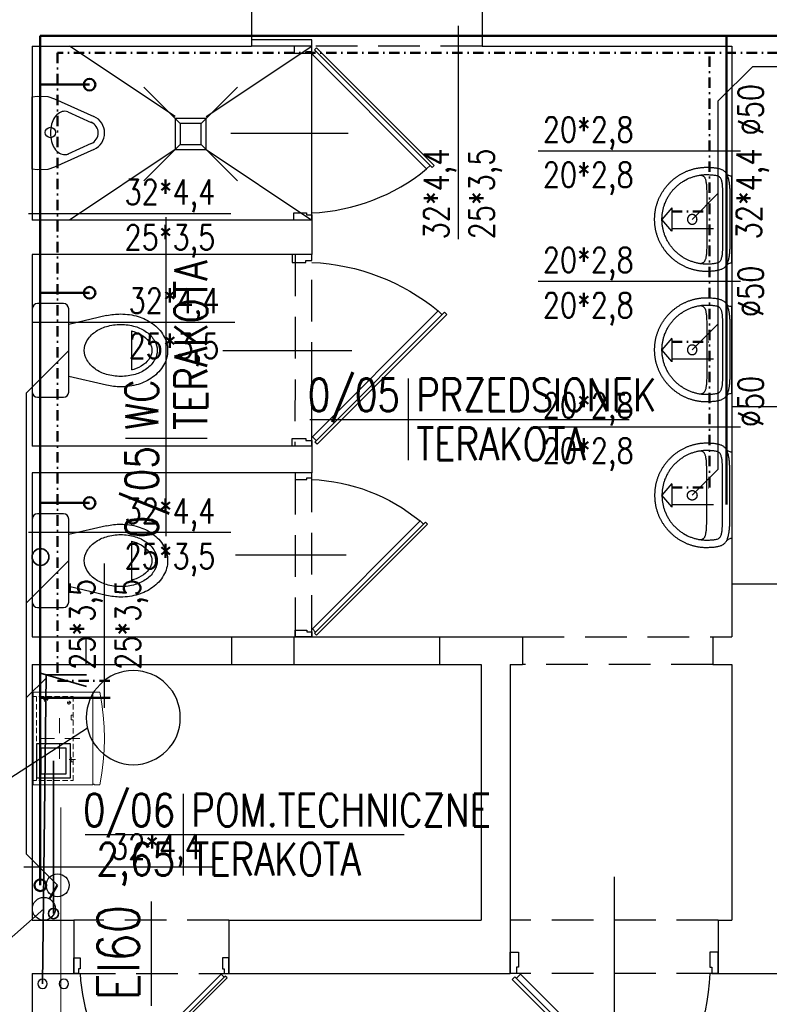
# Model space of a CAD drawing. Header units: millimetres. Extents: x -283 to 124139, y -3891 to 5906.
# Tile 51 of 55: x 736 to 1096, y 2658 to 3131. Entities that reach past the tile are written whole.
import ezdxf
from ezdxf.enums import TextEntityAlignment as Align

# ---------------------------------------------------------------- set-up
doc = ezdxf.new("R2010")
doc.units = ezdxf.units.MM
doc.header["$LTSCALE"] = 20
doc.header["$MEASUREMENT"] = 0
for name, pattern in [('DASHDOT', [1, 0.5, -0.25, 0, -0.25]), ('DASHED', [0.75, 0.5, -0.25]), ('DASHED2', [0.375, 0.25, -0.125]), ('DASHEDX2', [1.5, 1, -0.5])]:
    doc.linetypes.add(name, pattern=pattern)
doc.layers.get('0').update_dxf_attribs({"color": 252, "linetype": 'CONTINUOUS'})
for name, color, linetype in [('1-GAZ', 252, 'CONTINUOUS'), ('1-OPIS-POM', 252, 'CONTINUOUS'), ('1-SCIANA', 252, 'CONTINUOUS'), ('I ks', 252, 'DASHED'), ('I-DRZWI', 252, 'CONTINUOUS'), ('I-MEBLE', 252, 'CONTINUOUS'), ('I-NAD', 252, 'DASHEDX2'), ('I-SCIANA', 252, 'CONTINUOUS'), ('I-WIDOK', 252, 'CONTINUOUS'), ('I-WODA_Z', 252, 'CONTINUOUS'), ('IS CWU', 4, 'DASHDOT'), ('IS kan odp', 36, 'CONTINUOUS'), ('IS kan odp opis', 7, 'CONTINUOUS'), ('IS KAN_S_OPIS', 2, 'CONTINUOUS'), ('IS KAN_SAN_RURY', 1, 'CONTINUOUS'), ('IS opis woda', 7, 'DASHED2'), ('MK_IS W_CWU', 5, 'DASHED')]:
    doc.layers.add(name, color=color, linetype=linetype)
for name, color, linetype, lineweight in [('IS ks pod stropem', 1, 'DASHED', 40), ('IS w', 5, 'CONTINUOUS', 50), ('IS woda w', 5, 'CONTINUOUS', 40)]:
    doc.layers.add(name, color=color, linetype=linetype, lineweight=lineweight)
doc.styles.add('ROMANS', font='romans.shx', dxfattribs={"width": 0.75})
doc.styles.add('TECH', font='simplex.shx')

# ---------------------------------------------------------------- blocks, each defined once
blk = doc.blocks.new('szynka')
at = {"lineweight": 0}
for points in [[(-458.82, 688.31), (-414.38, 688.31)], [(-458.82, 659.71), (-458.82, 688.31)], [(-414.38, 688.31), (-414.38, 659.71), (-458.82, 659.71)], [(-456.8, 686.93), (-456.8, 688.31)], [(-454.26, 686.77), (-456.8, 686.77)], [(-450.5, 686.77), (-452.99, 686.77)], [(-446.69, 686.77), (-449.23, 686.77)], [(-442.93, 686.77), (-445.42, 686.77)], [(-439.11, 686.77), (-441.65, 686.77)], [(-435.35, 686.77), (-437.84, 686.77)], [(-431.54, 686.77), (-434.08, 686.77)], [(-427.72, 686.77), (-430.27, 686.77)], [(-423.96, 686.77), (-426.51, 686.77)], [(-420.15, 686.77), (-422.69, 686.77)], [(-416.39, 686.77), (-418.88, 686.77)], [(-416.39, 686.93), (-416.39, 688.31)], [(-456.8, 683.12), (-456.8, 685.66)], [(-456.8, 679.36), (-456.8, 681.85)], [(-436.57, 678.19), (-436.57, 685.4)], [(-419.04, 682.27), (-416.76, 682.27)], [(-417.4, 683.07), (-417.62, 683.2), (-417.87, 683.23), (-418.24, 683.16), (-418.55, 682.95), (-418.77, 682.65), (-418.88, 682.27)], [(-418.35, 681.42), (-417.87, 681.27), (-417.5, 681.37), (-417.19, 681.59), (-416.99, 681.9), (-416.92, 682.27)], [(-417.87, 681.11), (-417.87, 683.38)], [(-416.39, 683.12), (-416.39, 685.66)], [(-416.39, 679.36), (-416.39, 681.85)], [(-456.8, 675.55), (-456.8, 678.09)], [(-416.39, 675.55), (-416.39, 678.09)], [(-456.8, 671.78), (-456.8, 674.27)], [(-446.32, 675.7), (-439.11, 675.7)], [(-436.57, 665.96), (-436.57, 673.16)], [(-426.82, 675.7), (-434.03, 675.7)], [(-419.04, 671.78), (-419.19, 671.88), (-419.41, 671.89), (-419.69, 671.85), (-419.92, 671.69), (-420.09, 671.45), (-420.15, 671.15)], [(-419.41, 670.25), (-419.41, 672.05)], [(-416.39, 671.78), (-416.39, 674.27)], [(-456.8, 669.14), (-456.8, 670.51)], [(-456.8, 669.14), (-454.26, 669.14)], [(-452.99, 669.14), (-450.5, 669.14)], [(-449.23, 669.14), (-446.69, 669.14)], [(-447.8, 669.14), (-447.8, 670.14), (-445.57, 670.14)], [(-446.69, 668.08), (-446.69, 671.15)], [(-445.57, 669.14), (-443.03, 669.14)], [(-441.76, 669.14), (-439.22, 669.14)], [(-437.95, 669.14), (-435.4, 669.14)], [(-434.13, 669.14), (-431.59, 669.14)], [(-430.32, 669.14), (-427.78, 669.14)], [(-427.62, 669.14), (-427.62, 670.14), (-425.39, 670.14)], [(-426.51, 669.14), (-423.96, 669.14)], [(-425.39, 669.14), (-425.39, 670.14)], [(-422.69, 669.14), (-420.15, 669.14)], [(-420.31, 671.15), (-418.51, 671.15)], [(-419.78, 670.46), (-419.41, 670.35), (-419.1, 670.44), (-418.86, 670.62), (-418.7, 670.86), (-418.67, 671.15)], [(-418.88, 669.14), (-416.39, 669.14)], [(-416.39, 669.14), (-416.39, 670.51)], [(-458.6, 659.71), (-458.6, 659.02), (-458.82, 659.02)], [(-458.82, 656.37), (-458.82, 659.02)], [(-414.38, 659.02), (-414.54, 659.02), (-414.54, 659.71)], [(-414.38, 659.02), (-414.38, 656.37)], [(-458.82, 656.37), (-453.29, 655.41), (-447.73, 654.72), (-442.16, 654.31), (-436.57, 654.17), (-430.99, 654.31), (-425.42, 654.72), (-419.88, 655.41), (-414.38, 656.37)]]:
    blk.add_lwpolyline(points, dxfattribs=at)
blk = doc.blocks.new('wc')
for p, q in [((20, 0), (-20, 0)), ((-22.5, -2.5), (-22.5, -15)), ((22.5, -15), (22.5, -2.5)), ((-20, -17.5), (20, -17.5)), ((-16.71, -35.72), (-12.5, -17.5)), ((16.71, -35.72), (12.5, -17.5)), ((9.4, -47.6), (-9.4, -47.6))]:
    blk.add_line(p, q)
blk.add_lwpolyline([(12.5, -42.5, -0.072039), (11.5, -49.43, -0.083339), (8.84, -54.87, -0.106661), (4.55, -58.78, -0.132138), (0, -60, -0.132138), (-4.55, -58.78, -0.106661), (-8.84, -54.87, -0.083339), (-11.5, -49.43, -0.072039), (-12.5, -42.5, -0.072039), (-11.5, -35.57, -0.083339), (-8.84, -30.13, -0.106661), (-4.55, -26.22, -0.132138), (0, -25, -0.132138), (4.55, -26.22, -0.106661), (8.84, -30.13, -0.083339), (11.5, -35.57, -0.072039)], format="xyb", close=True)
for points in [[(17.5, -42.5, -0.072039), (16.29, -50.85, -0.083339), (12.91, -57.78, -0.106661), (7.06, -63.1, -0.132138), (0, -65, -0.132138), (-7.06, -63.1, -0.106661), (-12.91, -57.78, -0.083339), (-16.29, -50.85, -0.072039), (-17.5, -42.5, -0.05824), (-16.71, -35.72, -0.083339)], [(16.71, -35.72, -0.05824), (17.5, -42.5, -0.072039)], [(9.4, -47.6, -0.013234), (9.1, -48.72, -0.083339), (6.8, -53.42, -0.106661), (3.29, -56.61, -0.132138), (0, -57.5, -0.132138), (-3.29, -56.61, -0.106661), (-6.8, -53.42, -0.083339), (-9.1, -48.72, -0.013234), (-9.4, -47.6, -0.072039)]]:
    blk.add_lwpolyline(points, format="xyb")
for centre, start, end in [((-20, -2.5), 90, 180), ((20, -2.5), 0, 90), ((-20, -15), 180, 270), ((20, -15), 270, 0)]:
    blk.add_arc(centre, 2.5, start, end)
blk = doc.blocks.new('D90')
blk.add_line((32.6, 45), (-28.01, 45))
for points in [[(-9.17, 87.25), (-9.17, 90), (0.01, 90), (0.01, 86.33), (-6.42, 86.33), (-6.42, 87.25)], [(-72.56, 61.83), (-11.68, 0.94), (-10.61, 2.01), (-71.49, 62.91)], [(-9.18, 2.76), (-9.18, 0), (0, 0), (0, 3.67), (-6.43, 3.67), (-6.43, 2.76)]]:
    blk.add_lwpolyline(points, close=True)
blk.add_lwpolyline([(-11.26, 2.66), (-9.48, 4.45), (-68.56, 63.55), (-70.35, 61.76)])
blk.add_arc((-4.56, -14.51), 100.94, 92.6186, 129.3487)
blk = doc.blocks.new('OPIS-POM')
for p, q in [((0, 25), (0, -25)), ((-60, 0), (135, 0))]:
    blk.add_line(p, q)
at = {"style": 'ROMANS', "width": 0.8, "flags": 4}
blk.add_attdef('NR', text='', height=20, dxfattribs=at).set_placement((-5, 5), align=Align.RIGHT)
blk.add_attdef('NAZWA', (5, 5), '', height=20, dxfattribs=at)
blk.add_attdef('POW.', text='', height=20, dxfattribs=at).set_placement((-5, -5), align=Align.TOP_RIGHT)
blk.add_attdef('POSADZKA', text='', height=20, dxfattribs=at).set_placement((5, -5), align=Align.TOP_LEFT)
blk = doc.blocks.new('pisuar')
for p, q in [((-10.74, -0.93), (-7.41, 0.2)), ((-7.41, 0.2), (-2.35, 0.34)), ((-2.35, 0.34), (0, 0)), ((0, 0), (0, -17.37)), ((-29.62, -9.45), (-10.74, -0.93)), ((-28.35, -12.26), (-17.12, -7.19)), ((0, -17.37), (0, -34.73)), ((-17.12, -27.54), (-28.35, -22.47)), ((-10.74, -33.8), (-29.62, -25.28)), ((-7.41, -34.93), (-10.74, -33.8)), ((-2.35, -35.07), (-7.41, -34.93)), ((0, -34.73), (-2.35, -35.07))]:
    blk.add_line(p, q)
for centre, radius, start, end in [((-26.05, -17.37), 8.68, 114.2952, 180), ((-15.63, -11.68), 4.73, 90, 113.6096), ((-15.63, -11.68), 4.73, 58.1465, 90), ((-17.32, -14.4), 7.94, 33.6901, 58.1465), ((-26.05, -17.37), 5.6, 114.2952, 180), ((-20.01, -16.19), 11.17, 15.4371, 33.6901), ((-24.26, -17.37), 15.57, 0, 15.4371), ((-26.05, -17.37), 8.68, 180, 245.7048), ((-26.05, -17.37), 5.6, 180, 245.7048), ((-24.26, -17.37), 15.57, 344.5629, 0), ((-20.01, -18.54), 11.17, 326.3099, 344.5629), ((-15.63, -23.06), 4.73, 251.6064, 270), ((-15.63, -23.06), 4.73, 270, 301.8535), ((-17.32, -20.33), 7.94, 301.8535, 326.3099)]:
    blk.add_arc(centre, radius, start, end)
blk = doc.blocks.new('kratka')
for p, q in [((-15, 0), (-30, 15)), ((0, 0), (15, 15)), ((-30, -30), (-15, -15)), ((15, -30), (0, -15))]:
    blk.add_line(p, q)
blk.add_lwpolyline([(0, 0), (-15, 0), (-15, -15), (0, -15)], close=True)
blk = doc.blocks.new('umywalk50')
for points in [[(11.44, -2.51), (11.12, -2.1), (10.86, -1.74), (10.66, -1.37), (10.52, -0.99), (10.44, -0.54), (10.42, 0), (-10.42, 0), (-31.25, 0), (-31.28, -0.53), (-31.36, -0.98), (-31.5, -1.37), (-31.69, -1.73), (-31.95, -2.1), (-32.28, -2.5)], [(-31.77, -15.02), (-31.73, -14.8), (-31.68, -14.6), (-31.63, -14.4), (-31.56, -14.21), (-31.49, -14.03), (-31.4, -13.86), (-31.29, -13.7), (-31.17, -13.54), (-31.04, -13.4), (-30.89, -13.26), (-30.71, -13.13), (-30.52, -13.01), (-30.31, -12.9), (-30.07, -12.79), (-29.81, -12.69), (-29.52, -12.6), (-29.2, -12.52), (-28.86, -12.44), (-28.48, -12.37), (-28.08, -12.3), (-27.64, -12.25), (-27.16, -12.2), (-26.66, -12.15), (-26.11, -12.11), (-25.53, -12.08), (-24.9, -12.06), (-24.24, -12.04), (-23.54, -12.02), (-22.79, -12.02), (-21.99, -12.01), (-10.47, -12.01), (1.04, -12.02), (1.84, -12.02), (2.59, -12.03), (3.29, -12.04), (3.96, -12.06), (4.58, -12.09), (5.16, -12.12), (5.71, -12.16), (6.22, -12.2), (6.69, -12.25), (7.13, -12.31), (7.53, -12.37), (7.91, -12.44), (8.25, -12.52), (8.57, -12.6), (8.86, -12.7), (9.12, -12.79), (9.36, -12.9), (9.57, -13.02), (9.77, -13.14), (9.94, -13.27), (10.09, -13.4), (10.23, -13.55), (10.34, -13.7), (10.45, -13.87), (10.54, -14.04), (10.61, -14.22), (10.68, -14.4), (10.74, -14.6), (10.78, -14.81), (10.82, -15.02)]]:
    blk.add_lwpolyline(points)
for points in [[(14.56, -12.02), (14.56, -12.38), (14.55, -12.75), (14.54, -13.11), (14.52, -13.47), (14.49, -13.83), (14.46, -14.19), (14.43, -14.55), (14.39, -14.9), (14.35, -15.26), (14.3, -15.61), (14.25, -15.96), (14.19, -16.31), (14.13, -16.66), (14.06, -17.01), (13.98, -17.35), (13.91, -17.7), (13.82, -18.04), (13.74, -18.38), (13.65, -18.72), (13.55, -19.05), (13.45, -19.39), (13.34, -19.72), (13.23, -20.05), (13.12, -20.38), (13, -20.7), (12.88, -21.02), (12.75, -21.35), (12.62, -21.67), (12.48, -21.98), (12.34, -22.3), (12.2, -22.61), (12.05, -22.92), (11.9, -23.23), (11.74, -23.54), (11.58, -23.84), (11.41, -24.14), (11.25, -24.44), (11.07, -24.73), (10.9, -25.03), (10.72, -25.32), (10.53, -25.61), (10.34, -25.89), (10.15, -26.17), (9.96, -26.45), (9.76, -26.73), (9.55, -27), (9.35, -27.28), (9.14, -27.54), (8.92, -27.81), (8.71, -28.07), (8.49, -28.33), (8.26, -28.59), (8.03, -28.84), (7.8, -29.09), (7.57, -29.34), (7.33, -29.58), (7.09, -29.82), (6.85, -30.06), (6.6, -30.3), (6.35, -30.53), (6.09, -30.75), (5.84, -30.98), (5.58, -31.2), (5.32, -31.42), (5.05, -31.63), (4.78, -31.84), (4.51, -32.05), (4.24, -32.25), (3.96, -32.45), (3.68, -32.64), (3.4, -32.84), (3.11, -33.02), (2.82, -33.21), (2.53, -33.39), (2.24, -33.57), (1.94, -33.74), (1.65, -33.91), (1.34, -34.07), (1.04, -34.23), (0.74, -34.39), (0.43, -34.54), (0.12, -34.69), (-0.2, -34.83), (-0.51, -34.97), (-0.83, -35.11), (-1.15, -35.24), (-1.47, -35.37), (-1.79, -35.49), (-2.12, -35.61), (-2.45, -35.72), (-2.78, -35.83), (-3.11, -35.94), (-3.44, -36.04), (-3.78, -36.14), (-4.12, -36.23), (-4.46, -36.31), (-4.8, -36.4), (-5.14, -36.47), (-5.49, -36.55), (-5.83, -36.62), (-6.18, -36.68), (-6.53, -36.74), (-6.88, -36.79), (-7.24, -36.84), (-7.59, -36.88), (-7.95, -36.92), (-8.3, -36.95), (-8.66, -36.98), (-9.02, -37.01), (-9.38, -37.02), (-9.75, -37.04), (-10.11, -37.05), (-10.48, -37.05), (-10.48, -37.05), (-10.84, -37.05), (-11.21, -37.04), (-11.57, -37.02), (-11.93, -37.01), (-12.29, -36.98), (-12.65, -36.95), (-13.01, -36.92), (-13.36, -36.88), (-13.72, -36.84), (-14.07, -36.79), (-14.42, -36.74), (-14.77, -36.68), (-15.12, -36.61), (-15.47, -36.55), (-15.81, -36.47), (-16.16, -36.4), (-16.5, -36.31), (-16.84, -36.23), (-17.17, -36.13), (-17.51, -36.04), (-17.84, -35.94), (-18.18, -35.83), (-18.51, -35.72), (-18.83, -35.61), (-19.16, -35.49), (-19.48, -35.37), (-19.81, -35.24), (-20.13, -35.11), (-20.44, -34.97), (-20.76, -34.83), (-21.07, -34.69), (-21.38, -34.54), (-21.69, -34.39), (-21.99, -34.23), (-22.3, -34.07), (-22.6, -33.9), (-22.9, -33.74), (-23.19, -33.56), (-23.49, -33.39), (-23.78, -33.21), (-24.06, -33.02), (-24.35, -32.83), (-24.63, -32.64), (-24.91, -32.45), (-25.19, -32.25), (-25.46, -32.04), (-25.73, -31.84), (-26, -31.63), (-26.27, -31.41), (-26.53, -31.19), (-26.79, -30.97), (-27.05, -30.75), (-27.3, -30.52), (-27.55, -30.29), (-27.8, -30.06), (-28.04, -29.82), (-28.28, -29.58), (-28.52, -29.33), (-28.75, -29.09), (-28.99, -28.84), (-29.21, -28.58), (-29.44, -28.33), (-29.66, -28.07), (-29.88, -27.81), (-30.09, -27.54), (-30.3, -27.27), (-30.51, -27), (-30.71, -26.73), (-30.91, -26.45), (-31.1, -26.17), (-31.3, -25.89), (-31.48, -25.6), (-31.67, -25.31), (-31.85, -25.02), (-32.02, -24.73), (-32.2, -24.43), (-32.37, -24.13), (-32.53, -23.83), (-32.69, -23.53), (-32.85, -23.22), (-33, -22.92), (-33.15, -22.61), (-33.29, -22.29), (-33.43, -21.98), (-33.57, -21.66), (-33.7, -21.34), (-33.83, -21.02), (-33.95, -20.7), (-34.07, -20.37), (-34.18, -20.04), (-34.29, -19.71), (-34.4, -19.38), (-34.5, -19.05), (-34.6, -18.71), (-34.69, -18.37), (-34.77, -18.03), (-34.86, -17.69), (-34.93, -17.35), (-35.01, -17), (-35.07, -16.66), (-35.14, -16.31), (-35.2, -15.96), (-35.25, -15.61), (-35.3, -15.25), (-35.34, -14.9), (-35.38, -14.54), (-35.41, -14.19), (-35.44, -13.83), (-35.47, -13.47), (-35.48, -13.1), (-35.5, -12.74), (-35.5, -12.38), (-35.51, -12.01), (-35.51, -12.01), (-35.5, -11.66), (-35.48, -11.21), (-35.46, -10.71), (-35.44, -10.17), (-35.41, -9.65), (-35.37, -9.16), (-35.34, -8.74), (-35.3, -8.41), (-35.24, -7.97), (-35.17, -7.54), (-35.1, -7.13), (-35.02, -6.73), (-34.93, -6.35), (-34.84, -5.99), (-34.73, -5.64), (-34.62, -5.31), (-34.5, -5), (-34.36, -4.7), (-34.21, -4.41), (-34.05, -4.14), (-33.87, -3.88), (-33.68, -3.63), (-33.47, -3.4), (-33.24, -3.18), (-33, -2.97), (-32.74, -2.77), (-32.45, -2.59), (-32.15, -2.42), (-31.82, -2.26), (-31.47, -2.11), (-31.1, -1.97), (-30.7, -1.84), (-30.28, -1.72), (-29.83, -1.61), (-29.35, -1.5), (-29.35, -1.5), (-28.98, -1.43), (-28.6, -1.36), (-28.2, -1.3), (-27.79, -1.24), (-27.37, -1.18), (-26.94, -1.13), (-26.49, -1.08), (-26.04, -1.05), (-25.57, -1.02), (-25.1, -1), (-24.62, -1), (-10.47, -1), (3.68, -1), (4.16, -1.01), (4.63, -1.02), (5.09, -1.05), (5.55, -1.09), (5.99, -1.13), (6.42, -1.18), (6.85, -1.24), (7.26, -1.3), (7.65, -1.37), (8.04, -1.44), (8.41, -1.51), (8.88, -1.61), (9.33, -1.72), (9.76, -1.84), (10.15, -1.97), (10.53, -2.11), (10.88, -2.26), (11.2, -2.42), (11.51, -2.6), (11.79, -2.78), (12.05, -2.97), (12.3, -3.18), (12.52, -3.4), (12.73, -3.64), (12.93, -3.88), (13.1, -4.14), (13.26, -4.41), (13.41, -4.7), (13.55, -5), (13.67, -5.32), (13.79, -5.65), (13.89, -6), (13.99, -6.36), (14.07, -6.74), (14.15, -7.13), (14.22, -7.54), (14.29, -7.97), (14.35, -8.42), (14.39, -8.74), (14.42, -9.17), (14.46, -9.65), (14.49, -10.18), (14.52, -10.71), (14.54, -11.21), (14.55, -11.66)], [(-10.47, -33.52), (-11.02, -33.51), (-11.57, -33.5), (-12.12, -33.47), (-12.67, -33.43), (-13.09, -33.37), (-13.5, -33.31), (-13.91, -33.25), (-14.31, -33.17), (-14.71, -33.09), (-15.1, -33.01), (-15.49, -32.92), (-15.89, -32.82), (-16.28, -32.72), (-16.67, -32.61), (-17.06, -32.49), (-17.46, -32.37), (-17.86, -32.23), (-18.28, -32.06), (-18.69, -31.89), (-19.1, -31.71), (-19.51, -31.53), (-19.91, -31.34), (-20.31, -31.14), (-20.72, -30.94), (-21.08, -30.72), (-21.45, -30.5), (-21.8, -30.28), (-22.15, -30.06), (-22.49, -29.83), (-22.82, -29.59), (-23.15, -29.36), (-23.48, -29.11), (-23.8, -28.86), (-24.12, -28.61), (-24.43, -28.34), (-24.75, -28.07), (-25.06, -27.8), (-25.37, -27.51), (-25.68, -27.22), (-25.99, -26.9), (-26.28, -26.58), (-26.57, -26.25), (-26.85, -25.93), (-27.12, -25.6), (-27.38, -25.27), (-27.64, -24.93), (-27.9, -24.59), (-28.15, -24.24), (-28.4, -23.89), (-28.64, -23.52), (-28.88, -23.15), (-29.88, -21.32), (-30.04, -20.95), (-30.21, -20.57), (-30.36, -20.19), (-30.51, -19.81), (-30.65, -19.42), (-30.79, -19.04), (-30.92, -18.66), (-31.04, -18.28), (-31.15, -17.89), (-31.26, -17.51), (-31.36, -17.12), (-31.45, -16.73), (-31.54, -16.34), (-31.62, -15.95), (-31.69, -15.56), (-31.75, -15.16), (-31.81, -14.77), (-31.86, -14.37), (-31.9, -13.97), (-31.93, -13.57), (-31.96, -13.16), (-31.98, -12.76), (-31.99, -12.35), (-31.99, -11.94), (-31.99, -11.53), (-31.97, -11.11), (-31.95, -10.7), (-31.93, -10.28), (-31.91, -9.87), (-31.88, -9.45), (-31.84, -9.04), (-31.79, -8.63), (-31.74, -8.21), (-31.66, -7.8), (-31.58, -7.4), (-31.48, -7), (-31.36, -6.6), (-31.22, -6.31), (-31.04, -6.06), (-30.81, -5.82), (-30.54, -5.62), (-30.24, -5.43), (-29.91, -5.27), (-29.55, -5.13), (-29.17, -5), (-28.77, -4.9), (-28.37, -4.81), (-27.95, -4.73), (-27.53, -4.67), (-27.11, -4.62), (-26.7, -4.58), (-26.3, -4.55), (-25.91, -4.53), (-25.55, -4.52), (-25.21, -4.51), (-24.89, -4.51), (-24.62, -4.5), (-10.47, -4.51), (3.68, -4.51), (3.95, -4.51), (4.27, -4.51), (4.61, -4.52), (4.97, -4.54), (5.36, -4.56), (5.76, -4.59), (6.17, -4.63), (6.59, -4.68), (7.01, -4.74), (7.43, -4.81), (7.83, -4.9), (8.23, -5.01), (8.61, -5.13), (8.97, -5.28), (9.3, -5.44), (9.6, -5.62), (9.87, -5.83), (10.1, -6.06), (10.28, -6.32), (10.42, -6.6), (10.54, -7), (10.64, -7.4), (10.72, -7.81), (10.79, -8.22), (10.85, -8.63), (10.9, -9.04), (10.94, -9.46), (10.97, -9.87), (10.99, -10.29), (11.01, -10.7), (11.03, -11.12), (11.04, -11.53), (11.05, -11.95), (11.05, -12.36), (11.04, -12.76), (11.02, -13.17), (10.99, -13.57), (10.96, -13.97), (10.92, -14.37), (10.87, -14.77), (10.81, -15.17), (10.75, -15.56), (10.67, -15.95), (10.6, -16.34), (10.51, -16.73), (10.42, -17.12), (10.32, -17.51), (10.21, -17.9), (10.09, -18.28), (9.97, -18.66), (9.84, -19.05), (9.71, -19.43), (9.57, -19.81), (9.42, -20.19), (9.26, -20.57), (9.1, -20.95), (8.93, -21.33), (8.93, -21.33), (7.94, -23.16), (7.69, -23.53), (7.45, -23.89), (7.2, -24.24), (6.95, -24.59), (6.7, -24.93), (6.44, -25.27), (6.17, -25.6), (5.9, -25.93), (5.62, -26.26), (5.34, -26.58), (5.04, -26.9), (4.74, -27.22), (4.43, -27.52), (4.12, -27.8), (3.8, -28.08), (3.49, -28.35), (3.17, -28.61), (2.85, -28.86), (2.53, -29.11), (2.21, -29.36), (1.88, -29.6), (1.54, -29.83), (1.2, -30.06), (0.85, -30.28), (0.5, -30.51), (0.14, -30.73), (-0.23, -30.94), (-0.63, -31.14), (-1.04, -31.34), (-1.44, -31.53), (-1.85, -31.71), (-2.25, -31.89), (-2.67, -32.07), (-3.09, -32.23), (-3.09, -32.23), (-3.49, -32.37), (-3.88, -32.49), (-4.28, -32.61), (-4.67, -32.72), (-5.06, -32.82), (-5.45, -32.92), (-5.85, -33.01), (-6.24, -33.1), (-6.64, -33.17), (-7.04, -33.25), (-7.45, -33.31), (-7.86, -33.37), (-8.27, -33.43), (-8.83, -33.47), (-9.38, -33.5), (-9.92, -33.51)], [(-8.17, -19), (-8.17, -18.97), (-8.18, -18.95), (-8.18, -18.92), (-8.18, -18.89), (-8.18, -18.87), (-8.18, -18.84), (-8.18, -18.82), (-8.18, -18.79), (-8.19, -18.76), (-8.19, -18.74), (-8.19, -18.71), (-8.2, -18.69), (-8.2, -18.66), (-8.2, -18.63), (-8.21, -18.61), (-8.21, -18.58), (-8.22, -18.56), (-8.22, -18.53), (-8.23, -18.5), (-8.23, -18.48), (-8.24, -18.45), (-8.25, -18.43), (-8.25, -18.4), (-8.26, -18.38), (-8.27, -18.35), (-8.27, -18.33), (-8.28, -18.3), (-8.29, -18.28), (-8.3, -18.25), (-8.31, -18.23), (-8.32, -18.2), (-8.33, -18.18), (-8.34, -18.15), (-8.35, -18.13), (-8.36, -18.1), (-8.37, -18.08), (-8.38, -18.05), (-8.39, -18.03), (-8.4, -18.01), (-8.41, -17.98), (-8.42, -17.96), (-8.43, -17.94), (-8.45, -17.91), (-8.46, -17.89), (-8.47, -17.87), (-8.48, -17.84), (-8.5, -17.82), (-8.51, -17.8), (-8.52, -17.78), (-8.54, -17.75), (-8.55, -17.73), (-8.57, -17.71), (-8.58, -17.69), (-8.6, -17.67), (-8.61, -17.65), (-8.63, -17.62), (-8.64, -17.6), (-8.66, -17.58), (-8.68, -17.56), (-8.69, -17.54), (-8.71, -17.52), (-8.73, -17.5), (-8.74, -17.48), (-8.76, -17.46), (-8.78, -17.44), (-8.8, -17.42), (-8.81, -17.4), (-8.83, -17.38), (-8.85, -17.37), (-8.87, -17.35), (-8.89, -17.33), (-8.91, -17.31), (-8.93, -17.29), (-8.95, -17.28), (-8.97, -17.26), (-8.99, -17.24), (-9.01, -17.22), (-9.03, -17.21), (-9.05, -17.19), (-9.07, -17.17), (-9.09, -17.16), (-9.11, -17.14), (-9.13, -17.13), (-9.15, -17.11), (-9.18, -17.1), (-9.2, -17.08), (-9.22, -17.07), (-9.24, -17.05), (-9.26, -17.04), (-9.29, -17.03), (-9.31, -17.01), (-9.33, -17), (-9.35, -16.99), (-9.38, -16.97), (-9.4, -16.96), (-9.42, -16.95), (-9.45, -16.94), (-9.47, -16.93), (-9.49, -16.91), (-9.52, -16.9), (-9.54, -16.89), (-9.57, -16.88), (-9.59, -16.87), (-9.61, -16.86), (-9.64, -16.85), (-9.66, -16.84), (-9.69, -16.83), (-9.71, -16.82), (-9.74, -16.82), (-9.76, -16.81), (-9.79, -16.8), (-9.81, -16.79), (-9.84, -16.78), (-9.86, -16.78), (-9.89, -16.77), (-9.91, -16.76), (-9.94, -16.76), (-9.97, -16.75), (-9.99, -16.75), (-10.02, -16.74), (-10.04, -16.74), (-10.07, -16.73), (-10.09, -16.73), (-10.12, -16.72), (-10.15, -16.72), (-10.17, -16.71), (-10.2, -16.71), (-10.23, -16.71), (-10.25, -16.71), (-10.28, -16.7), (-10.3, -16.7), (-10.33, -16.7), (-10.36, -16.7), (-10.38, -16.7), (-10.41, -16.69), (-10.44, -16.69), (-10.46, -16.69), (-10.49, -16.69), (-10.51, -16.69), (-10.54, -16.69), (-10.57, -16.7), (-10.59, -16.7), (-10.62, -16.7), (-10.65, -16.7), (-10.67, -16.7), (-10.7, -16.7), (-10.72, -16.71), (-10.75, -16.71), (-10.78, -16.71), (-10.8, -16.72), (-10.83, -16.72), (-10.85, -16.72), (-10.88, -16.73), (-10.91, -16.73), (-10.93, -16.74), (-10.96, -16.74), (-10.98, -16.75), (-11.01, -16.76), (-11.03, -16.76), (-11.06, -16.77), (-11.09, -16.78), (-11.11, -16.78), (-11.14, -16.79), (-11.16, -16.8), (-11.19, -16.81), (-11.21, -16.81), (-11.24, -16.82), (-11.26, -16.83), (-11.29, -16.84), (-11.31, -16.85), (-11.33, -16.86), (-11.36, -16.87), (-11.38, -16.88), (-11.41, -16.89), (-11.43, -16.9), (-11.46, -16.91), (-11.48, -16.92), (-11.5, -16.93), (-11.53, -16.95), (-11.55, -16.96), (-11.57, -16.97), (-11.6, -16.98), (-11.62, -17), (-11.64, -17.01), (-11.66, -17.02), (-11.69, -17.04), (-11.71, -17.05), (-11.73, -17.06), (-11.75, -17.08), (-11.77, -17.09), (-11.8, -17.11), (-11.82, -17.12), (-11.84, -17.14), (-11.86, -17.16), (-11.88, -17.17), (-11.9, -17.19), (-11.92, -17.2), (-11.94, -17.22), (-11.96, -17.24), (-11.98, -17.25), (-12, -17.27), (-12.02, -17.29), (-12.04, -17.31), (-12.06, -17.32), (-12.08, -17.34), (-12.1, -17.36), (-12.12, -17.38), (-12.14, -17.4), (-12.15, -17.42), (-12.17, -17.44), (-12.19, -17.46), (-12.21, -17.48), (-12.22, -17.5), (-12.24, -17.52), (-12.26, -17.54), (-12.28, -17.56), (-12.29, -17.58), (-12.31, -17.6), (-12.32, -17.62), (-12.34, -17.64), (-12.35, -17.66), (-12.37, -17.68), (-12.38, -17.71), (-12.4, -17.73), (-12.41, -17.75), (-12.43, -17.77), (-12.44, -17.79), (-12.45, -17.82), (-12.47, -17.84), (-12.48, -17.86), (-12.49, -17.88), (-12.51, -17.91), (-12.52, -17.93), (-12.53, -17.95), (-12.54, -17.98), (-12.55, -18), (-12.57, -18.03), (-12.58, -18.05), (-12.59, -18.07), (-12.6, -18.1), (-12.61, -18.12), (-12.62, -18.15), (-12.63, -18.17), (-12.64, -18.2), (-12.65, -18.22), (-12.65, -18.24), (-12.66, -18.27), (-12.67, -18.29), (-12.68, -18.32), (-12.69, -18.34), (-12.69, -18.37), (-12.7, -18.4), (-12.71, -18.42), (-12.71, -18.45), (-12.72, -18.47), (-12.73, -18.5), (-12.73, -18.52), (-12.74, -18.55), (-12.74, -18.58), (-12.75, -18.6), (-12.75, -18.63), (-12.75, -18.65), (-12.76, -18.68), (-12.76, -18.71), (-12.77, -18.73), (-12.77, -18.76), (-12.77, -18.78), (-12.77, -18.81), (-12.78, -18.84), (-12.78, -18.86), (-12.78, -18.89), (-12.78, -18.91), (-12.78, -18.94), (-12.78, -18.97), (-12.78, -18.99), (-12.78, -19.02), (-12.78, -19.05), (-12.78, -19.07), (-12.78, -19.1), (-12.78, -19.13), (-12.78, -19.15), (-12.77, -19.18), (-12.77, -19.2), (-12.77, -19.23), (-12.77, -19.26), (-12.76, -19.28), (-12.76, -19.31), (-12.76, -19.33), (-12.75, -19.36), (-12.75, -19.39), (-12.74, -19.41), (-12.74, -19.44), (-12.73, -19.46), (-12.73, -19.49), (-12.72, -19.52), (-12.72, -19.54), (-12.71, -19.57), (-12.7, -19.59), (-12.7, -19.62), (-12.69, -19.64), (-12.68, -19.67), (-12.67, -19.69), (-12.66, -19.72), (-12.66, -19.74), (-12.65, -19.77), (-12.64, -19.79), (-12.63, -19.82), (-12.62, -19.84), (-12.61, -19.87), (-12.6, -19.89), (-12.59, -19.91), (-12.58, -19.94), (-12.57, -19.96), (-12.56, -19.99), (-12.55, -20.01), (-12.53, -20.03), (-12.52, -20.06), (-12.51, -20.08), (-12.5, -20.1), (-12.48, -20.13), (-12.47, -20.15), (-12.46, -20.17), (-12.44, -20.19), (-12.43, -20.22), (-12.42, -20.24), (-12.4, -20.26), (-12.39, -20.28), (-12.37, -20.3), (-12.36, -20.33), (-12.34, -20.35), (-12.33, -20.37), (-12.31, -20.39), (-12.3, -20.41), (-12.28, -20.43), (-12.26, -20.45), (-12.25, -20.47), (-12.23, -20.49), (-12.21, -20.51), (-12.19, -20.53), (-12.18, -20.55), (-12.16, -20.57), (-12.14, -20.59), (-12.12, -20.61), (-12.1, -20.63), (-12.09, -20.65), (-12.07, -20.66), (-12.05, -20.68), (-12.03, -20.7), (-12.01, -20.72), (-11.99, -20.74), (-11.97, -20.75), (-11.95, -20.77), (-11.93, -20.79), (-11.91, -20.8), (-11.89, -20.82), (-11.87, -20.83), (-11.84, -20.85), (-11.82, -20.87), (-11.8, -20.88), (-11.78, -20.9), (-11.76, -20.91), (-11.74, -20.93), (-11.71, -20.94), (-11.69, -20.95), (-11.67, -20.97), (-11.65, -20.98), (-11.62, -20.99), (-11.6, -21.01), (-11.58, -21.02), (-11.56, -21.03), (-11.53, -21.04), (-11.51, -21.06), (-11.48, -21.07), (-11.46, -21.08), (-11.44, -21.09), (-11.41, -21.1), (-11.39, -21.11), (-11.37, -21.12), (-11.34, -21.13), (-11.32, -21.14), (-11.29, -21.15), (-11.27, -21.16), (-11.24, -21.17), (-11.22, -21.18), (-11.19, -21.19), (-11.17, -21.19), (-11.14, -21.2), (-11.12, -21.21), (-11.09, -21.22), (-11.07, -21.22), (-11.04, -21.23), (-11.02, -21.24), (-10.99, -21.24), (-10.96, -21.25), (-10.94, -21.25), (-10.91, -21.26), (-10.89, -21.26), (-10.86, -21.27), (-10.83, -21.27), (-10.81, -21.28), (-10.78, -21.28), (-10.76, -21.28), (-10.73, -21.29), (-10.7, -21.29), (-10.68, -21.29), (-10.65, -21.29), (-10.63, -21.3), (-10.6, -21.3), (-10.57, -21.3), (-10.55, -21.3), (-10.52, -21.3), (-10.49, -21.3), (-10.47, -21.3), (-10.44, -21.3), (-10.42, -21.3), (-10.39, -21.3), (-10.36, -21.3), (-10.34, -21.3), (-10.31, -21.29), (-10.28, -21.29), (-10.26, -21.29), (-10.23, -21.29), (-10.21, -21.28), (-10.18, -21.28), (-10.15, -21.28), (-10.13, -21.27), (-10.1, -21.27), (-10.08, -21.26), (-10.05, -21.26), (-10.02, -21.25), (-10, -21.25), (-9.97, -21.24), (-9.95, -21.24), (-9.92, -21.23), (-9.9, -21.23), (-9.87, -21.22), (-9.84, -21.21), (-9.82, -21.2), (-9.79, -21.2), (-9.77, -21.19), (-9.74, -21.18), (-9.72, -21.17), (-9.69, -21.16), (-9.67, -21.15), (-9.65, -21.14), (-9.62, -21.13), (-9.6, -21.12), (-9.57, -21.11), (-9.55, -21.1), (-9.52, -21.09), (-9.5, -21.08), (-9.48, -21.07), (-9.45, -21.06), (-9.43, -21.05), (-9.41, -21.04), (-9.38, -21.02), (-9.36, -21.01), (-9.34, -21), (-9.31, -20.98), (-9.29, -20.97), (-9.27, -20.96), (-9.25, -20.94), (-9.22, -20.93), (-9.2, -20.91), (-9.18, -20.9), (-9.16, -20.88), (-9.14, -20.87), (-9.12, -20.85), (-9.09, -20.84), (-9.07, -20.82), (-9.05, -20.81), (-9.03, -20.79), (-9.01, -20.77), (-8.99, -20.76), (-8.97, -20.74), (-8.95, -20.72), (-8.93, -20.7), (-8.91, -20.69), (-8.89, -20.67), (-8.88, -20.65), (-8.86, -20.63), (-8.84, -20.61), (-8.82, -20.59), (-8.8, -20.58), (-8.78, -20.56), (-8.77, -20.54), (-8.75, -20.52), (-8.73, -20.5), (-8.71, -20.48), (-8.7, -20.46), (-8.68, -20.44), (-8.66, -20.42), (-8.65, -20.4), (-8.63, -20.37), (-8.62, -20.35), (-8.6, -20.33), (-8.59, -20.31), (-8.57, -20.29), (-8.56, -20.27), (-8.54, -20.24), (-8.53, -20.22), (-8.51, -20.2), (-8.5, -20.18), (-8.49, -20.16), (-8.47, -20.13), (-8.46, -20.11), (-8.45, -20.09), (-8.44, -20.06), (-8.42, -20.04), (-8.41, -20.02), (-8.4, -19.99), (-8.39, -19.97), (-8.38, -19.94), (-8.37, -19.92), (-8.36, -19.9), (-8.35, -19.87), (-8.34, -19.85), (-8.33, -19.82), (-8.32, -19.8), (-8.31, -19.77), (-8.3, -19.75), (-8.29, -19.72), (-8.28, -19.7), (-8.28, -19.67), (-8.27, -19.65), (-8.26, -19.62), (-8.25, -19.6), (-8.25, -19.57), (-8.24, -19.55), (-8.24, -19.52), (-8.23, -19.5), (-8.22, -19.47), (-8.22, -19.44), (-8.21, -19.42), (-8.21, -19.39), (-8.2, -19.37), (-8.2, -19.34), (-8.2, -19.31), (-8.19, -19.29), (-8.19, -19.26), (-8.19, -19.24), (-8.18, -19.21), (-8.18, -19.18), (-8.18, -19.16), (-8.18, -19.13), (-8.18, -19.11), (-8.18, -19.08), (-8.18, -19.05), (-8.17, -19.03), (-8.17, -19)]]:
    blk.add_lwpolyline(points, close=True)

msp = doc.modelspace()

# ---------------------------------------------------------------- linework, layer by layer
at = {"layer": '1-GAZ', "lineweight": 0}
msp.add_lwpolyline([(1650.09, 2447.65), (1650.25, 2495.44), (756.07, 2495.44), (756.07, 2752.88)], dxfattribs=at)
at = {"layer": '1-SCIANA'}
for p, q in [((768.07, 2834.75), (838.07, 2834.75)), ((868.07, 2834.75), (938.07, 2834.75)), ((768.07, 2821.54), (838.07, 2821.54)), ((868.07, 2821.54), (938.07, 2821.54))]:
    msp.add_line(p, q, dxfattribs=at)
for points in [[(876.65, 3035.03), (876.65, 3121.62), (847.66, 3121.62)], [(873.65, 3118.62), (847.66, 3118.62)], [(1078.38, 2945.48), (1078.38, 2860.19)]]:
    msp.add_lwpolyline(points, dxfattribs=at)
at = {"layer": 'I ks', "linetype": 'Continuous', "lineweight": 35}
msp.add_line((752.55, 2775.15), (752.55, 2701.87), dxfattribs=at)
msp.add_lwpolyline([(768.41, 2810.91), (746.35, 2817.27), (746.35, 2873.16)], dxfattribs=at)
for points in [[(746.35, 2877.11), (744.16, 2877.18), (742.36, 2875.38), (742.32, 2873.16)], [(750.37, 2873.16), (750.38, 2875.38), (748.59, 2877.18), (746.35, 2877.11)], [(742.32, 2873.16), (742.36, 2870.95), (744.16, 2869.15), (746.35, 2869.13)], [(746.35, 2869.13), (748.59, 2869.15), (750.38, 2870.95), (750.37, 2873.16)], [(752.55, 2704.28), (751.25, 2704.34), (750.15, 2703.24), (750.13, 2701.87)], [(750.13, 2701.87), (750.15, 2700.52), (751.25, 2699.42), (752.55, 2699.37)], [(755.05, 2701.87), (755.07, 2703.24), (753.97, 2704.34), (752.55, 2704.28)], [(752.55, 2699.37), (753.97, 2699.42), (755.07, 2700.52), (755.05, 2701.87)]]:
    msp.add_open_spline(points, degree=3, dxfattribs=at)
at = {"layer": 'I-MEBLE'}
for points in [[(790.88, 2818.56), (778.46, 2818.61), (768.34, 2808.48), (768.33, 2795.93)], [(813.51, 2795.93), (813.56, 2808.48), (803.44, 2818.61), (790.88, 2818.56)], [(768.33, 2795.93), (768.34, 2783.51), (778.46, 2773.39), (790.88, 2773.38)], [(790.88, 2773.38), (803.44, 2773.39), (813.56, 2783.51), (813.51, 2795.93)]]:
    msp.add_open_spline(points, degree=3, dxfattribs=at)
at = {"layer": 'I-NAD'}
for points in [[(958.55, 3118.62), (847.66, 3118.62)], [(868.6, 3018.44), (868.59, 2926.31)], [(876.64, 2926.31), (876.64, 3018.44)], [(868.6, 2913.64), (868.6, 2834.75)], [(876.65, 2834.75), (876.64, 2913.64)], [(977.94, 2834.74), (1069.3, 2834.75)], [(1069.3, 2821.54), (977.94, 2821.54)], [(836.79, 2698.65), (762.37, 2698.65)], [(1071.92, 2698.65), (971.92, 2698.65)], [(762.37, 2673.04), (836.79, 2673.04)], [(1071.92, 2673.04), (971.92, 2673.04)]]:
    msp.add_lwpolyline(points, dxfattribs=at)
at = {"layer": 'I-SCIANA', "linetype": 'Continuous', "lineweight": 25}
for p, q in [((847.66, 3164.69), (847.66, 3118.62)), ((958.55, 3164.69), (958.55, 3118.62)), ((958.55, 3164.69), (958.55, 3118.62)), ((742.4, 3118.62), (742.4, 3035.03)), ((742.4, 3118.62), (840.73, 3118.62)), ((749.41, 3118.62), (847.66, 3118.62)), ((958.55, 3118.62), (1078.38, 3118.62)), ((958.55, 3118.62), (1078.38, 3118.62)), ((1078.38, 3118.62), (1078.38, 2945.48)), ((876.65, 3035.03), (742.4, 3035.03)), ((876.65, 3035.03), (876.65, 3018.44)), ((742.4, 3018.44), (742.4, 2926.31)), ((876.65, 3018.44), (742.4, 3018.44)), ((1078.38, 2945.48), (1110.92, 2945.48)), ((876.65, 2926.31), (742.4, 2926.31)), ((876.65, 2926.31), (876.65, 2913.64)), ((742.4, 2913.64), (742.4, 2834.75)), ((876.65, 2913.64), (742.4, 2913.64)), ((1078.38, 2860.19), (1078.38, 2834.75)), ((1078.38, 2860.19), (1110.92, 2860.19)), ((742.4, 2834.75), (768.07, 2834.75)), ((768.07, 2834.75), (768.07, 2821.54)), ((838.07, 2834.75), (838.07, 2821.54)), ((838.07, 2834.75), (868.07, 2834.75)), ((868.07, 2834.75), (868.07, 2821.54)), ((938.07, 2834.75), (938.07, 2821.54)), ((938.07, 2834.75), (977.94, 2834.75)), ((977.94, 2834.75), (977.94, 2821.54)), ((1069.3, 2834.75), (1078.38, 2834.75)), ((1069.3, 2834.75), (1069.3, 2821.54)), ((742.4, 2821.54), (742.4, 2698.65)), ((742.4, 2821.54), (768.07, 2821.54)), ((750.46, 2821.54), (768.07, 2821.54)), ((838.07, 2821.54), (848.62, 2821.54)), ((838.07, 2821.54), (868.07, 2821.54)), ((938.07, 2821.54), (958.07, 2821.54)), ((958.07, 2821.54), (958.07, 2698.65)), ((971.92, 2821.54), (971.92, 2698.65)), ((971.92, 2821.54), (977.94, 2821.54)), ((1069.3, 2821.54), (1078.38, 2821.54)), ((1078.38, 2821.54), (1078.38, 2698.65)), ((742.4, 2698.65), (762.37, 2698.65)), ((762.37, 2698.65), (762.37, 2673.04)), ((836.79, 2698.65), (958.07, 2698.65)), ((836.79, 2698.65), (836.79, 2673.04)), ((971.92, 2698.65), (971.92, 2673.04)), ((1071.92, 2698.65), (1078.38, 2698.65)), ((1071.92, 2698.65), (1071.92, 2673.04)), ((742.4, 2673.04), (742.4, 2638.01)), ((742.4, 2673.04), (762.37, 2673.04)), ((836.79, 2673.04), (971.92, 2673.04)), ((1071.92, 2673.04), (1110.92, 2673.04))]:
    msp.add_line(p, q, dxfattribs=at)
for points in [[(744.42, 2767.02), (760.76, 2767.02), (760.76, 2783.37), (744.42, 2783.37)], [(746.43, 2769.03), (758.75, 2769.03), (758.75, 2781.35), (746.43, 2781.35)]]:
    msp.add_lwpolyline(points, close=True, dxfattribs=at)
for points in [[(747.31, 2670.38), (746.09, 2670.38), (745.09, 2669.37), (745.06, 2668.12)], [(745.06, 2668.12), (745.09, 2666.88), (746.09, 2665.87), (747.31, 2665.87)], [(749.57, 2668.12), (749.59, 2669.37), (748.58, 2670.38), (747.31, 2670.38)], [(747.31, 2665.87), (748.58, 2665.87), (749.59, 2666.88), (749.57, 2668.12)], [(757.54, 2670.38), (756.34, 2670.38), (755.33, 2669.37), (755.29, 2668.12)], [(755.29, 2668.12), (755.33, 2666.88), (756.34, 2665.87), (757.54, 2665.87)], [(759.8, 2668.12), (759.84, 2669.37), (758.83, 2670.38), (757.54, 2670.38)], [(757.54, 2665.87), (758.83, 2665.87), (759.84, 2666.88), (759.8, 2668.12)]]:
    msp.add_open_spline(points, degree=3, dxfattribs=at)
at = {"layer": 'I-WIDOK'}
for p, q in [((810.99, 3084.82), (760.34, 3118.62)), ((825.99, 3084.82), (876.65, 3118.62)), ((810.99, 3068.84), (760.34, 3035.03)), ((825.99, 3068.84), (876.65, 3035.03))]:
    msp.add_line(p, q, dxfattribs=at)
at = {"layer": 'I-WODA_Z', "linetype": 'Continuous', "lineweight": 35}
for p, q in [((747.31, 2668.12), (749.01, 2816.55)), ((749.01, 2816.55), (768.41, 2816.55))]:
    msp.add_line(p, q, dxfattribs=at)
at = {"layer": 'IS CWU', "lineweight": 50, "ltscale": 0.5}
for p, q in [((1292.51, 3115.38), (754.44, 3115.38)), ((754.44, 3115.38), (754.44, 2813.64)), ((1067.69, 2906.61), (1067.69, 3113.68)), ((1049.6, 3039.17), (1067.69, 3039.17)), ((1049.6, 2976.5), (1067.69, 2976.5)), ((1049.6, 2906.61), (1067.69, 2906.61)), ((754.44, 2813.64), (779.8, 2813.64))]:
    msp.add_line(p, q, dxfattribs=at)
at = {"layer": 'IS kan odp', "ltscale": 50}
for p, q in [((1071.91, 3092.27), (1088.44, 3108.81)), ((1088.44, 3108.81), (1236.58, 3108.81)), ((1071.91, 2915.3), (1071.91, 3092.27)), ((1059.39, 3035.33), (1071.91, 3047.86)), ((1059.39, 2972.67), (1071.91, 2985.19)), ((739.56, 2952.03), (759.9, 2972.38)), ((739.56, 2730.43), (739.56, 2952.03)), ((1059.39, 2902.78), (1071.91, 2915.3)), ((739.56, 2851.06), (759.9, 2871.4)), ((739.56, 2805.58), (748.99, 2815.01)), ((754.55, 2715.44), (739.56, 2730.43))]:
    msp.add_line(p, q, dxfattribs=at)
at = {"layer": 'IS KAN_S_OPIS'}
for p, q in [((668.85, 2726.41), (768.86, 2791.09)), ((673.05, 2638.21), (747.93, 2704.14))]:
    msp.add_line(p, q, dxfattribs=at)
at = {"layer": 'IS KAN_SAN_RURY', "linetype": 'Continuous'}
for p, q in [((813.49, 3081.34), (808.49, 3086.34)), ((823.49, 3081.34), (828.49, 3086.34)), ((813.49, 3071.34), (808.49, 3066.34)), ((823.49, 3071.34), (828.49, 3066.34))]:
    msp.add_line(p, q, dxfattribs=at)
msp.add_lwpolyline([(813.49, 3071.34), (823.49, 3071.34), (823.49, 3081.34), (813.49, 3081.34)], close=True, dxfattribs=at)
for centre, radius in [((751.09, 3077.08), 2.5), ((754.55, 2715.44), 5.5), ((747.93, 2704.14), 5.5)]:
    msp.add_circle(centre, radius, dxfattribs=at)
at = {"layer": 'IS ks pod stropem', "linetype": 'Continuous'}
msp.add_line((750.6, 2708.95), (754.55, 2715.44), dxfattribs=at)
at = {"layer": 'IS opis woda', "linetype": 'ByBlock'}
for p, q in [((946.94, 3128.26), (946.94, 3025.82)), ((1082.56, 3068.13), (985.38, 3068.13)), ((837.78, 3038.07), (740.6, 3038.07)), ((1082.56, 3005.47), (985.38, 3005.47)), ((839.74, 2985.87), (742.56, 2985.87)), ((1082.56, 2935.58), (985.38, 2935.58)), ((837.78, 2884.9), (740.6, 2884.9)), ((776.95, 2870.01), (776.95, 2800.63)), ((829.3, 2724.18), (738.33, 2724.18))]:
    msp.add_line(p, q, dxfattribs=at)
at = {"layer": 'IS w'}
for p, q in [((746.25, 3100.06), (769.9, 3100.06)), ((746.25, 3000.06), (769.9, 3000.06)), ((746.25, 2899.09), (769.9, 2899.09))]:
    msp.add_line(p, q, dxfattribs=at)
for centre in [(769.9, 3100.06), (769.9, 3000.06), (769.9, 2899.09), (746.25, 2715.44)]:
    msp.add_circle(centre, 2.8, dxfattribs=at)
at = {"layer": 'IS woda w', "lineweight": 50}
for p, q in [((1300.7, 3123.57), (746.25, 3123.57)), ((746.25, 3123.57), (746.25, 2715.44)), ((1075.88, 2898.42), (1075.88, 3123.57)), ((746.25, 2805.46), (779.8, 2805.46))]:
    msp.add_line(p, q, dxfattribs=at)
at = {"layer": 'MK_IS W_CWU', "ltscale": 2}
for p, q in [((1049.6, 3040.95), (1044.86, 3035.34)), ((1049.6, 3040.85), (1049.6, 3029.64)), ((1049.6, 3029.73), (1044.86, 3035.34)), ((1049.6, 3030.98), (1075.88, 3030.98)), ((1049.6, 2978.28), (1044.86, 2972.67)), ((1049.6, 2978.18), (1049.6, 2966.97)), ((1049.6, 2967.07), (1044.86, 2972.67)), ((1049.6, 2968.31), (1075.88, 2968.31)), ((1049.6, 2908.39), (1044.86, 2902.78)), ((1049.6, 2908.29), (1049.6, 2897.08)), ((1049.6, 2897.17), (1044.86, 2902.78)), ((1049.6, 2898.42), (1075.88, 2898.42))]:
    msp.add_line(p, q, dxfattribs=at)

# ---------------------------------------------------------------- block references
at = {"layer": '1-GAZ', "lineweight": 0, "rotation": 89.99999999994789}
msp.add_blockref('szynka', (1431.2, 3222.55), dxfattribs=at)
at = {"layer": '1-OPIS-POM', "xscale": 0.7862338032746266, "yscale": 0.7862338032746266, "zscale": 0.7862338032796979, "rotation": 90}
msp.add_blockref('OPIS-POM', (806.78, 2930.28), dxfattribs=at).add_auto_attribs({'NR': '0/05', 'NAZWA': 'WC', 'POSADZKA': 'TERAKOTA'})
at = {"layer": '1-OPIS-POM', "xscale": 0.7862338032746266, "yscale": 0.7862338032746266, "zscale": 0.7862338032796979}
for p, values in [((922.89, 2939.24), {'NR': '0/05', 'NAZWA': 'PRZEDSIONEK', 'POSADZKA': 'TERAKOTA'}), ((814.9, 2739.77), {'NR': '0/06', 'NAZWA': 'POM.TECHNICZNE', 'POW.': '2,65', 'POSADZKA': 'TERAKOTA'})]:
    msp.add_blockref('OPIS-POM', p, dxfattribs=at).add_auto_attribs(values)
at = {"layer": '1-SCIANA'}
msp.add_blockref('kratka', (825.99, 3083.84), dxfattribs=at)
at = {"layer": 'I-DRZWI'}
for p, xscale, yscale, zscale, rotation in [((868.12, 3118.62), 0.9288066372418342, 0.9288066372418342, 0.9288066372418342, 180), ((971.92, 2683.24), -1.111111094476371, 1.111111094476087, 1.111111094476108, 270), ((836.79, 2680.63), 0.8268019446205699, 0.8268019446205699, 0.8268019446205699, 90)]:
    msp.add_blockref('D90', p, dxfattribs=dict(at, xscale=xscale, yscale=yscale, zscale=zscale, rotation=rotation))
for p, xscale, yscale, zscale in [((867.25, 2926.31), -1.023659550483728, 1.023659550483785, 1.023659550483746), ((868.61, 2834.75), -0.8766152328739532, 0.8766152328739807, 0.8766152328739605)]:
    msp.add_blockref('D90', p, dxfattribs=dict(at, xscale=xscale, yscale=yscale, zscale=zscale))
at = {"layer": 'I-MEBLE'}
for name, p, rotation in [('pisuar', (742.4, 3059.48), 180), ('umywalk50', (1078.38, 3024.86), 270), ('wc', (742.4, 2972.38), 90), ('umywalk50', (1078.38, 2962.19), 270), ('wc', (742.4, 2871.4), 90)]:
    msp.add_blockref(name, p, dxfattribs=dict(at, rotation=rotation))
at = {"layer": 'I-MEBLE', "xscale": -1, "rotation": 270}
msp.add_blockref('umywalk50', (1078.38, 2913.25), dxfattribs=at)

# ---------------------------------------------------------------- texts
at = {"layer": 'I-DRZWI', "style": 'ROMANS', "width": 0.8}
msp.add_text('EI60', height=20, rotation=90, dxfattribs=at).set_placement((793.68, 2660.13))
at = {"layer": 'IS kan odp opis', "style": 'TECH', "width": 0.8}
for p in [(1093.5, 3075.68), (1093.5, 2988.39), (1093.5, 2935.5)]:
    msp.add_text('∅50', height=12, rotation=90, dxfattribs=at).set_placement(p)
at = {"layer": 'IS opis woda', "style": 'TECH', "width": 0.8}
for s, p in [('20*2,8', (987.62, 3072.5, -53.36)), ('20*2,8', (987.62, 3050.77, -53.36)), ('32*4,4', (786.71, 3042.43, -53.36)), ('25*3,5', (786.71, 3020.7, -53.36)), ('20*2,8', (987.62, 3009.83, -53.36)), ('32*4,4', (788.67, 2990.23, -53.36)), ('20*2,8', (987.62, 2988.1, -53.36)), ('25*3,5', (788.67, 2968.51, -53.36)), ('20*2,8', (987.62, 2939.94, -53.36)), ('20*2,8', (987.62, 2918.21, -53.36)), ('32*4,4', (786.71, 2889.26, -53.36)), ('25*3,5', (786.71, 2867.53, -53.36)), ('32*4,4', (780.25, 2727.98))]:
    msp.add_text(s, height=12, dxfattribs=at).set_placement(p)
for s, p in [('32*4,4', (942.42, 3025.72, -53.36)), ('25*3,5', (964.33, 3025.72, -53.36)), ('32*4,4', (1092.6, 3025.72, -53.36)), ('25*3,5', (772.41, 2818.94, -53.36)), ('25*3,5', (794.32, 2818.94, -53.36))]:
    msp.add_text(s, height=12, rotation=90, dxfattribs=at).set_placement(p)

doc.saveas('drawing.dxf')
